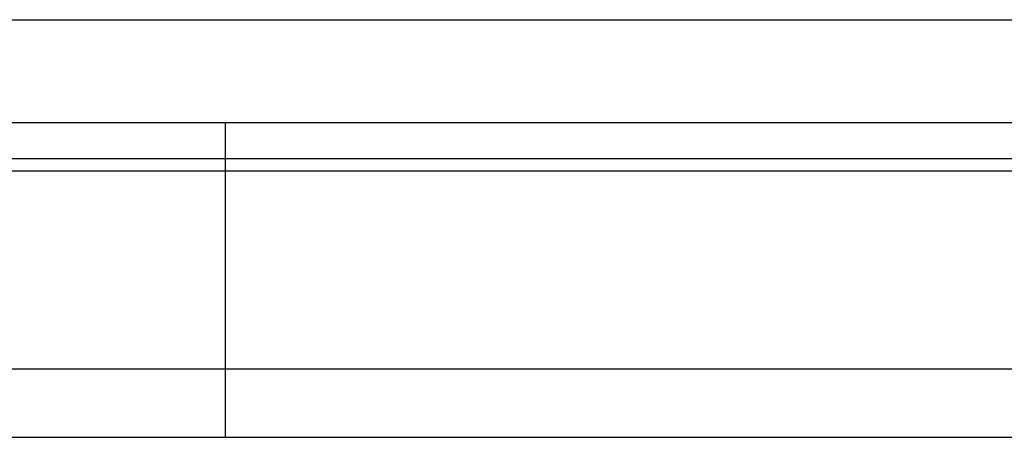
# Model space of a CAD drawing. Header units: millimetres. Extents: x 725 to 1014, y 326 to 423.
# Tile 5 of 51: x 929.1 to 943.47, y 339.25 to 345.35. Entities that reach past the tile are written whole.
import ezdxf
from ezdxf.lldxf.tags import DXFTag

# ---------------------------------------------------------------- set-up
doc = ezdxf.new("R2010")
doc.units = ezdxf.units.MM
doc.header["$LTSCALE"] = 0.15
doc.layers.add('HID', color=2, linetype='DASHED')
doc.layers.add('OUT', color=3, linetype='CONTINUOUS')
tags = doc.linetypes.add('DASHED', pattern=[25.72, 12.86, -12.86]).pattern_tags.tags
tags[6:7] = [DXFTag(74, 4), DXFTag(75, 0), DXFTag(340, '0'), DXFTag(46, 0.0), DXFTag(50, 0.0), DXFTag(44, 0.0), DXFTag(45, 0.0)]
tags[4:5] = [DXFTag(74, 4), DXFTag(75, 0), DXFTag(340, '0'), DXFTag(46, 0.0), DXFTag(50, 0.0), DXFTag(44, 0.0), DXFTag(45, 0.0)]

msp = doc.modelspace()

# ---------------------------------------------------------------- linework, layer by layer
at = {"layer": 'HID', "color": 7}
msp.add_line((932.102, 343.847), (932.102, 339.247), dxfattribs=at)
at = {"layer": 'OUT', "color": 7, "linetype": 'Continuous'}
msp.add_line((926.752, 345.347), (973.452, 345.347), dxfattribs=at)
at = {"layer": 'OUT', "color": 7}
for p, q in [((926.752, 343.847), (973.452, 343.847)), ((883.822, 343.32), (1014.102, 343.32)), ((883.817, 343.14), (1014.102, 343.14)), ((883.254, 340.247), (1014.102, 340.247)), ((849.102, 339.247), (1014.102, 339.247))]:
    msp.add_line(p, q, dxfattribs=at)

doc.saveas('drawing.dxf')
